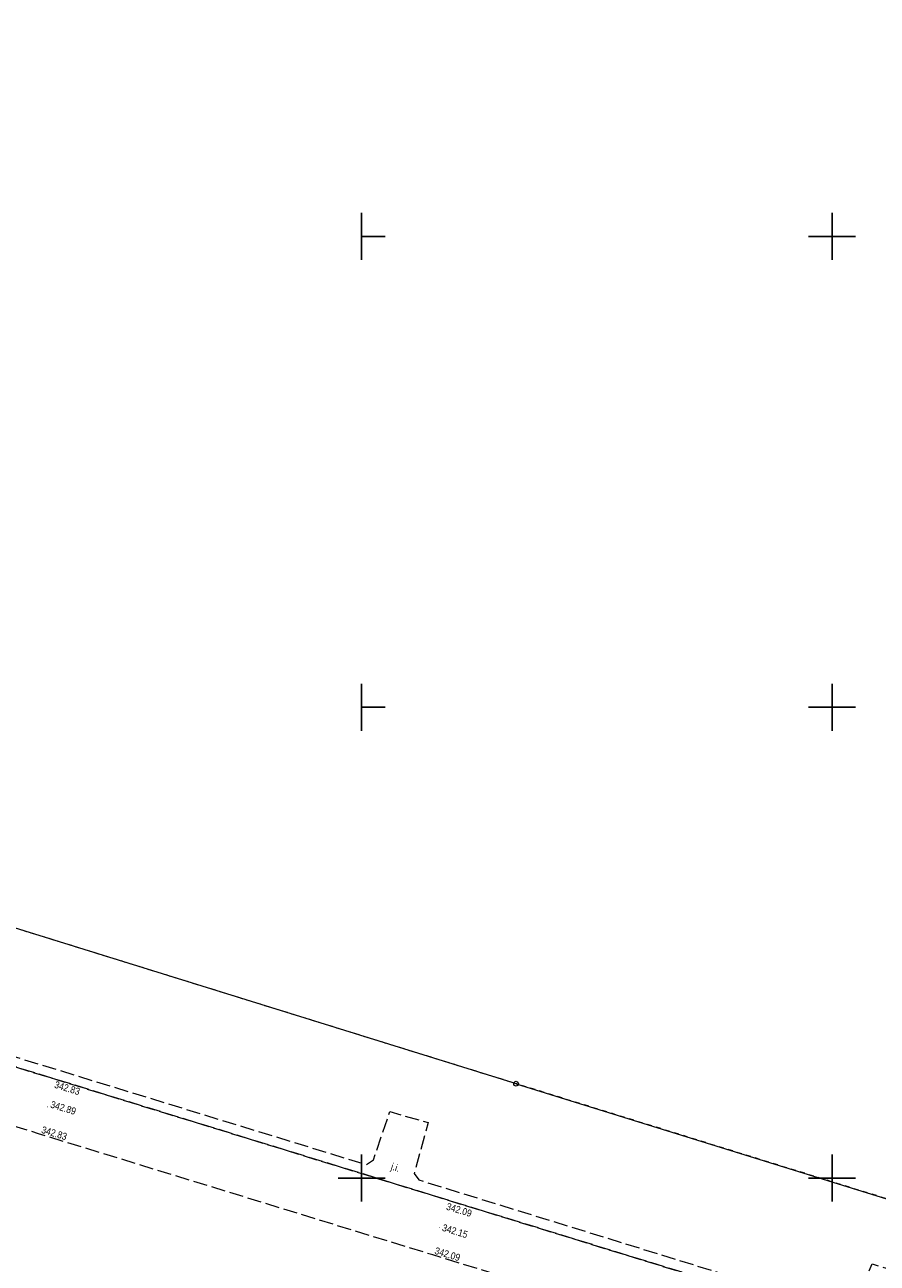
# Model space of a CAD drawing. Header units: metres. Extents: x 7523615 to 7533948, y 5492686 to 5502120.
# Tile 117 of 256: x 7529564 to 7529655, y 5498491 to 5498622. Entities that reach past the tile are written whole.
import ezdxf
from ezdxf.enums import TextEntityAlignment as Align

# ---------------------------------------------------------------- set-up
doc = ezdxf.new("R2010")
doc.units = ezdxf.units.M
for name, pattern in [('1.5_0.5', [2, 1.5, -0.5]), ('219-500', [0]), ('egug-500', [1, 0.5, -0.5])]:
    doc.linetypes.add(name, pattern=pattern)
doc.layers.get('0').update_dxf_attribs({"color": 2, "lineweight": 5})
doc.styles.get("Standard").update_dxf_attribs({"font": 'Working1250', "width": 0.75})

# ---------------------------------------------------------------- blocks, each defined once
blk = doc.blocks.new('202')
at = {"color": 0, "linetype": 'Continuous', "lineweight": 0}
blk.add_circle((0, 0), 0.25, dxfattribs=at)
blk = doc.blocks.new('203')
at = {"linetype": 'Continuous', "lineweight": 0}
h = blk.add_hatch(color=0, dxfattribs=at)
edge = h.paths.add_edge_path()
edge.add_arc((0, 0), 0.045, 0, 360)
blk = doc.blocks.new('PW01')
at = {"linetype": 'Continuous', "lineweight": 13}
h = blk.add_hatch(color=0, dxfattribs=at)
edge = h.paths.add_edge_path()
edge.add_arc((0, 0), 0.045, 0, 360)
blk = doc.blocks.new('RAMKA500K')
at = {"color": 0}
for p, q in [((0, 247.5), (0, 250)), ((0, 250), (2.5, 250)), ((47.5, 250), (52.5, 250)), ((50, 247.5), (50, 250)), ((397.5, 250), (400, 250)), ((400, 247.5), (400, 250)), ((0, 97.5), (0, 102.5)), ((50, 97.5), (50, 102.5)), ((0, 100), (2.5, 100)), ((47.5, 100), (52.5, 100)), ((0, 47.5), (0, 52.5)), ((50, 47.5), (50, 52.5)), ((0, 50), (2.5, 50)), ((47.5, 50), (52.5, 50)), ((0, 0), (0, 2.5)), ((50, 0), (50, 2.5)), ((0, 0), (2.5, 0)), ((47.5, 0), (52.5, 0))]:
    blk.add_line(p, q, dxfattribs=at)

msp = doc.modelspace()

# ---------------------------------------------------------------- linework, layer by layer
at = {"layer": '218-kontur użytku gruntowego', "color": 7, "linetype": 'egug-500', "lineweight": 18, "flags": 128}
for points in [[(7529616, 5498510.15), (7529533.33, 5498535.82)], [(7529616.42, 5498510.02), (7529616, 5498510.15)], [(7529698.66, 5498484.49), (7529616.42, 5498510.02)]]:
    msp.add_lwpolyline(points, dxfattribs=at)
at = {"layer": '219-działka ewidencyjna', "color": 3, "linetype": '219-500', "lineweight": 18, "flags": 128}
for points in [[(7529616, 5498510.15), (7529533.33, 5498535.82)], [(7529616.42, 5498510.02), (7529616, 5498510.15)], [(7529616.42, 5498510.02), (7529698.66, 5498484.49)]]:
    msp.add_lwpolyline(points, dxfattribs=at)
at = {"layer": 'jezdnia', "color": 7, "linetype": '1.5_0.5', "lineweight": 18, "flags": 128}
for points in [[(7529248.8, 5498608.34), (7529230.27, 5498613.93), (7529223.54, 5498616), (7529223.85, 5498616.99), (7529226.54, 5498617.06), (7529234.04, 5498622.48), (7529236.58, 5498619.73), (7529234.4, 5498617.22), (7529233.63, 5498615.49), (7529233.71, 5498614.52), (7529234.15, 5498613.98), (7529249.17, 5498609.45), (7529275.62, 5498601.31), (7529303.1, 5498592.9), (7529329.37, 5498584.79), (7529377, 5498570.14), (7529405.77, 5498561.35), (7529462.42, 5498544.01), (7529501.36, 5498531.99), (7529545.02, 5498518.48), (7529546.1, 5498518.69), (7529546.38, 5498519.03), (7529548.48, 5498524.8), (7529551.91, 5498523.76), (7529550.19, 5498518.04), (7529550.3, 5498517.44), (7529550.79, 5498516.65), (7529567.76, 5498511.48), (7529600.53, 5498501.42), (7529601.26, 5498501.94), (7529603.02, 5498507.05), (7529607.09, 5498505.88), (7529605.59, 5498500.49), (7529606.08, 5498499.8), (7529652.05, 5498485.61), (7529654.26, 5498490.89), (7529661.72, 5498488.56), (7529660.42, 5498483.05), (7529712.75, 5498466.92), (7529769.9, 5498449.42), (7529801.98, 5498439.64), (7529856.52, 5498422.76), (7529857.26, 5498423.13), (7529858.65, 5498428.32), (7529862.43, 5498427.35), (7529861.1, 5498422.08), (7529861.72, 5498421.11), (7529899.11, 5498409.71), (7529900.11, 5498410.67), (7529902.07, 5498417.04), (7529906.03, 5498416.02), (7529903.86, 5498409.08), (7529904.44, 5498408.16), (7529938.18, 5498397.78), (7529973.81, 5498386.76), (7530006.34, 5498376.85), (7530032.15, 5498368.97), (7530060.24, 5498360.25), (7530060.85, 5498360.61), (7530063.76, 5498367.06), (7530066.92, 5498365.16), (7530064.92, 5498360.25), (7530064.93, 5498359.5), (7530065.14, 5498358.75), (7530094.86, 5498349.46), (7530120.04, 5498341.74), (7530141.61, 5498335.04), (7530159.44, 5498329.41), (7530181.22, 5498321.51), (7530202.49, 5498311.46), (7530234.53, 5498294.53), (7530265.13, 5498278.12), (7530288.7, 5498265.79), (7530314.16, 5498252.12), (7530315.3, 5498252.45), (7530315.85, 5498252.96), (7530317.71, 5498256.4), (7530321.32, 5498254.78), (7530319.11, 5498250.83), (7530319.03, 5498250.07), (7530319.27, 5498249.4), (7530358.03, 5498228.75), (7530382.88, 5498215.4), (7530411.26, 5498200.39), (7530442.17, 5498183.95), (7530467.27, 5498170.62), (7530467.99, 5498170.79), (7530468.44, 5498171.22), (7530468.89, 5498171.95), (7530469.12, 5498172.96), (7530472.6, 5498175.16), (7530477.48, 5498172.29), (7530475.56, 5498169.69), (7530474.47, 5498168.46), (7530474.26, 5498167.76), (7530474.36, 5498166.87), (7530483.83, 5498161.53), (7530497.55, 5498153.35), (7530506.84, 5498147.27), (7530505.4, 5498146.84), (7530504.28, 5498147.62), (7530502.31, 5498148.9), (7530500.76, 5498149.91), (7530499.2, 5498150.92), (7530497.64, 5498151.91), (7530496.07, 5498152.9), (7530494.5, 5498153.88), (7530492.92, 5498154.85), (7530491.33, 5498155.81), (7530489.74, 5498156.77), (7530488.15, 5498157.71), (7530486.55, 5498158.65), (7530484.94, 5498159.57), (7530483.33, 5498160.49), (7530465.33, 5498170.35), (7530441.76, 5498182.99), (7530410.81, 5498199.38), (7530382.32, 5498214.44), (7530357.28, 5498227.7), (7530316.45, 5498249.58), (7530288.07, 5498264.63), (7530264.61, 5498277.16), (7530233.9, 5498293.43), (7530201.89, 5498310.21), (7530198.93, 5498311.72), (7530195.96, 5498313.2), (7530192.97, 5498314.64), (7530189.96, 5498316.05), (7530186.93, 5498317.43), (7530183.9, 5498318.77), (7530180.84, 5498320.07), (7530177.77, 5498321.34), (7530174.69, 5498322.58), (7530171.59, 5498323.78), (7530168.48, 5498324.94), (7530165.36, 5498326.07), (7530162.22, 5498327.16), (7530159.07, 5498328.22), (7530156.26, 5498329.12), (7530153.45, 5498330.02), (7530150.63, 5498330.91), (7530147.82, 5498331.81), (7530145.01, 5498332.7), (7530142.2, 5498333.59), (7530139.38, 5498334.48), (7530136.57, 5498335.37), (7530133.75, 5498336.26), (7530130.94, 5498337.14), (7530128.12, 5498338.03), (7530125.3, 5498338.91), (7530122.49, 5498339.79), (7530119.67, 5498340.67), (7530094.57, 5498348.44), (7530062.44, 5498358.46), (7530031.84, 5498367.92), (7530006, 5498375.86), (7529973.49, 5498385.79), (7529937.89, 5498396.73), (7529901.49, 5498407.93), (7529853.64, 5498422.53), (7529801.71, 5498438.55), (7529769.42, 5498448.47), (7529712.34, 5498465.88), (7529663.66, 5498480.88), (7529609.19, 5498497.65), (7529567.48, 5498510.49), (7529545.39, 5498517.31), (7529501.06, 5498530.94), (7529462.1, 5498542.93), (7529405.42, 5498560.39), (7529376.57, 5498569.21), (7529329.13, 5498583.75), (7529302.75, 5498591.86), (7529275.4, 5498600.21)], [(7530532.21, 5498127.91), (7530551.54, 5498113.86), (7530575.56, 5498096.54), (7530603.87, 5498076.11), (7530599.37, 5498070.05), (7530595.03, 5498073.21), (7530570.95, 5498091.43), (7530547.64, 5498108.96), (7530533.52, 5498119.38), (7530531.61, 5498118.61), (7530526.28, 5498112.52), (7530521.35, 5498116.78), (7530526.38, 5498122.18), (7530526.25, 5498124.74), (7530507.51, 5498138.09), (7530505.46, 5498139.5), (7530503.41, 5498140.9), (7530500.97, 5498142.48), (7530499.27, 5498143.64), (7530497.18, 5498145), (7530495.09, 5498146.34), (7530492.99, 5498147.66), (7530490.87, 5498148.98), (7530488.76, 5498150.27), (7530486.63, 5498151.56), (7530484.49, 5498152.83), (7530482.34, 5498154.08), (7530480.19, 5498155.32), (7530462.23, 5498165.14), (7530438.74, 5498177.71), (7530407.87, 5498194.07), (7530379.46, 5498209.05), (7530354.2, 5498222.47), (7530313.58, 5498244.2), (7530284.86, 5498259.47), (7530261.77, 5498271.74), (7530230.92, 5498288.16), (7530199.04, 5498304.85), (7530196.15, 5498306.32), (7530193.24, 5498307.76), (7530190.31, 5498309.17), (7530187.37, 5498310.55), (7530184.41, 5498311.89), (7530181.44, 5498313.21), (7530178.46, 5498314.48), (7530175.46, 5498315.73), (7530172.44, 5498316.94), (7530169.42, 5498318.12), (7530166.38, 5498319.27), (7530163.33, 5498320.38), (7530160.27, 5498321.46), (7530157.19, 5498322.5), (7530138.53, 5498328.35), (7530117.88, 5498334.86), (7530092.7, 5498342.67), (7530060.82, 5498352.61), (7530029.69, 5498362.21), (7530004.23, 5498370.03), (7529971.7, 5498379.98), (7529935.87, 5498391.04), (7529899.31, 5498402.27), (7529851.71, 5498416.78), (7529847.65, 5498418.09), (7529847.12, 5498417.96), (7529846.6, 5498417.78), (7529846.1, 5498417.57), (7529845.61, 5498417.32), (7529845.15, 5498417.03), (7529844.7, 5498416.71), (7529844.28, 5498416.36), (7529843.89, 5498415.98), (7529843.53, 5498415.57), (7529843.2, 5498415.13), (7529842.9, 5498414.67), (7529842.64, 5498414.19), (7529842.42, 5498413.69), (7529842.23, 5498413.18), (7529839.04, 5498414.33), (7529839.17, 5498414.85), (7529839.26, 5498415.38), (7529839.31, 5498415.92), (7529839.32, 5498416.45), (7529839.29, 5498416.99), (7529839.22, 5498417.52), (7529839.11, 5498418.05), (7529838.96, 5498418.57), (7529838.77, 5498419.07), (7529838.54, 5498419.56), (7529838.27, 5498420.02), (7529837.98, 5498420.47), (7529837.64, 5498420.89), (7529837.28, 5498421.29), (7529800.18, 5498432.7), (7529767.56, 5498442.71), (7529710.4, 5498460.14), (7529661.44, 5498475.24), (7529607.57, 5498491.83), (7529565.69, 5498504.7), (7529543.46, 5498511.55), (7529498.93, 5498525.29), (7529460.15, 5498537.19), (7529439.17, 5498543.6), (7529403.52, 5498554.61), (7529374.54, 5498563.51), (7529326.92, 5498578.11), (7529300.88, 5498586.09), (7529273.44, 5498594.49), (7529247.07, 5498602.51), (7529228.31, 5498608.12), (7529230.27, 5498613.93), (7529248.8, 5498608.34), (7529275.4, 5498600.21), (7529302.75, 5498591.86), (7529329.13, 5498583.75), (7529376.57, 5498569.21), (7529405.42, 5498560.39), (7529462.1, 5498542.93), (7529501.06, 5498530.94), (7529545.39, 5498517.31), (7529567.48, 5498510.49), (7529609.19, 5498497.65), (7529663.66, 5498480.88), (7529712.34, 5498465.88), (7529769.42, 5498448.47), (7529801.71, 5498438.55), (7529853.64, 5498422.53), (7529901.49, 5498407.93), (7529937.89, 5498396.73), (7529973.49, 5498385.79), (7530006, 5498375.86), (7530031.84, 5498367.92), (7530062.44, 5498358.46), (7530094.57, 5498348.44), (7530119.67, 5498340.67), (7530122.49, 5498339.79), (7530125.3, 5498338.91), (7530128.12, 5498338.03), (7530130.94, 5498337.14), (7530133.75, 5498336.26), (7530136.57, 5498335.37), (7530139.38, 5498334.48), (7530142.2, 5498333.59), (7530145.01, 5498332.7), (7530147.82, 5498331.81), (7530150.63, 5498330.91), (7530153.45, 5498330.02), (7530156.26, 5498329.12), (7530159.07, 5498328.22), (7530162.22, 5498327.16), (7530165.36, 5498326.07), (7530168.48, 5498324.94), (7530171.59, 5498323.78), (7530174.69, 5498322.58), (7530177.77, 5498321.34), (7530180.84, 5498320.07), (7530183.9, 5498318.77), (7530186.93, 5498317.43), (7530189.96, 5498316.05), (7530192.97, 5498314.64), (7530195.96, 5498313.2), (7530198.93, 5498311.72), (7530201.89, 5498310.21), (7530233.9, 5498293.43), (7530264.61, 5498277.16), (7530288.07, 5498264.63), (7530316.45, 5498249.58), (7530357.28, 5498227.7), (7530382.32, 5498214.44), (7530410.81, 5498199.38), (7530441.76, 5498182.99), (7530465.33, 5498170.35), (7530483.33, 5498160.49), (7530484.94, 5498159.57), (7530486.55, 5498158.65), (7530488.15, 5498157.71), (7530489.74, 5498156.77), (7530491.33, 5498155.81), (7530492.92, 5498154.85), (7530494.5, 5498153.88), (7530496.07, 5498152.9), (7530497.64, 5498151.91), (7530499.2, 5498150.92), (7530500.76, 5498149.91), (7530502.31, 5498148.9), (7530504.28, 5498147.62), (7530505.4, 5498146.84), (7530506.32, 5498146.23), (7530516.78, 5498139.11)]]:
    msp.add_lwpolyline(points, close=True, dxfattribs=at)

# ---------------------------------------------------------------- block references
at = {"layer": '202-punkt graniczny', "color": 7, "linetype": 'CONTINUOUS', "lineweight": 18}
msp.add_blockref('202', (7529616.42, 5498510.02), dxfattribs=at)
at = {"layer": '203-punkt graniczny', "color": 3, "linetype": 'CONTINUOUS', "lineweight": 18}
msp.add_blockref('203', (7529616, 5498510.15), dxfattribs=at)
at = {"layer": 'pikieta sztuczna', "color": 7, "linetype": 'CONTINUOUS', "lineweight": 13}
for p in [(7529567.48, 5498510.49), (7529566.65, 5498507.56), (7529565.69, 5498504.7), (7529609.19, 5498497.65), (7529608.27, 5498494.75), (7529607.57, 5498491.83)]:
    msp.add_blockref('PW01', p, dxfattribs=at)
at = {"layer": 'Wstawianie ramki sekcyjnej z opisem', "color": 7, "linetype": 'CONTINUOUS', "lineweight": 13}
for p in [(7529600, 5498500), (7529200, 5498250), (7529600, 5498250)]:
    msp.add_blockref('RAMKA500K', p, dxfattribs=at)

# ---------------------------------------------------------------- texts
at = {"layer": 'jezdnia-Atr17', "color": 7, "width": 0.9}
msp.add_text('j.i.', height=0.75, rotation=342.889, dxfattribs=at).set_placement((7529603.06, 5498500.9))
at = {"layer": 'pikieta sztuczna-Atr2', "color": 7, "width": 0.9}
for s, rotation, p in [('342.83', 342.889, (7529567.52, 5498510.32)), ('342.89', 342.889, (7529567.1, 5498508.22)), ('342.83', 342.917, (7529566.14, 5498505.53)), ('342.09', 342.887, (7529609.16, 5498497.38)), ('342.15', 342.887, (7529608.72, 5498495.13)), ('342.09', 342.883, (7529607.92, 5498492.68))]:
    msp.add_text(s, height=0.75, rotation=rotation, dxfattribs=at).set_placement(p, align=Align.TOP_LEFT)

doc.saveas('drawing.dxf')
